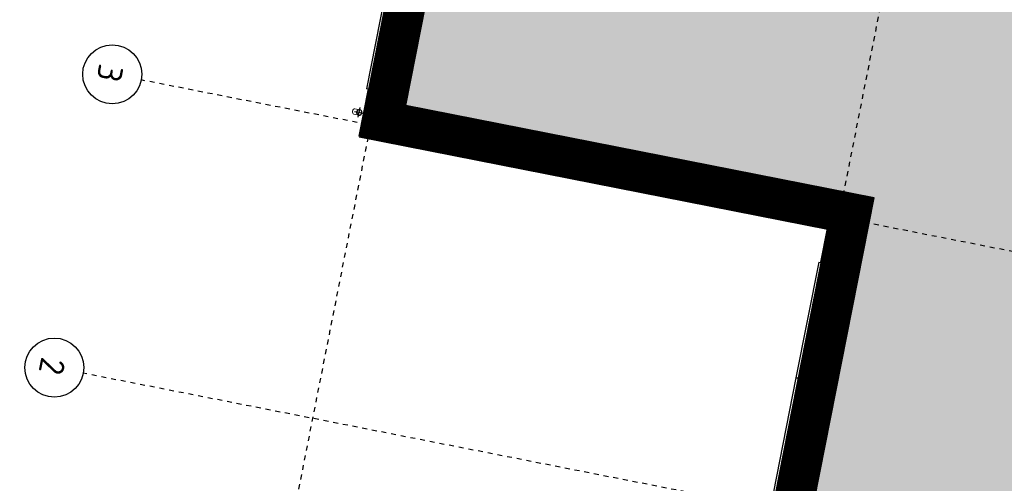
# Model space of a CAD drawing. Header units: centimetres. Extents: x 6595800.1 to 6595847.5, y 5799379.1 to 5799450.9.
# Tile 1 of 5: x 6595802.3 to 6595822.3, y 5799395.2 to 5799404.6. Entities that reach past the tile are written whole.
import ezdxf

# ---------------------------------------------------------------- set-up
doc = ezdxf.new("R2010")
doc.units = ezdxf.units.CM
doc.linetypes.add('Linia osi', pattern=[14, 6, -3, 2, -3])
doc.linetypes.add('Ponad', pattern=[4, 2, -2])
for name, color, linetype, lineweight in [('A-GENM', 13, 'Continuous', 25), ('A-GLAZ', 151, 'Continuous', 25), ('A-GLAZ-SILL', 1, 'Continuous', 25), ('A-WALL', 113, 'Continuous', 25), ('A-WALL-PATT', 111, 'Continuous', 50), ('AR - Proj obiekty', 7, 'Continuous', 25), ('S-COLS', 52, 'Continuous', 25), ('S-GRID', 1, 'Continuous', 20), ('S-GRID-IDEN', 1, 'Continuous', 25)]:
    doc.layers.add(name, color=color, linetype=linetype, lineweight=lineweight)
doc.layers.add('AR - Półcień', color=40, linetype='Continuous', transparency=0.7)
doc.layers.add('AR- OPISY', color=4, linetype='Continuous')
doc.styles.add('GOST Common', font='GOST_Common.ttf', dxfattribs={"height": 499.9999999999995})
pattern_1 = [(45, (-5275.242982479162, 8911.764920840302), (-141.4213562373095, 141.4213562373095), []), (135, (-5275.242982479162, 8911.764920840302), (-141.4213562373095, -141.4213562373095), [])]

# ---------------------------------------------------------------- blocks, each defined once
blk = doc.blocks.new('hala - roz')
at = {"layer": 'AR - Półcień'}
h = blk.add_hatch(color=256, dxfattribs=at)
h.dxf.hatch_style = 1
h.paths.add_polyline_path([(-19.33387874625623, 2.995757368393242), (-0.869802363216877, -0.643936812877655), (-2.384401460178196, -15.49897802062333), (3.305047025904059, -16.07600459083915), (-3.864055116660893, -52.4446781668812), (-19.75692199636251, -49.31182852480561), (-17.43610676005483, -37.53839161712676), (-26.95424120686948, -35.66214837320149)])
at = {"layer": 'AR - Proj obiekty', "const_width": 0.8}
blk.add_lwpolyline([(-19.64896613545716, 3.465565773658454), (-0.4349011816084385, -0.3219684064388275), (-1.945869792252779, -15.14140215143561), (3.782453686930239, -15.72237144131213), (-3.548967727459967, -52.91448657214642), (-20.22673040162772, -49.62691591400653), (-17.90591516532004, -37.85347900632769), (-27.4240496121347, -35.97723576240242)], close=True, dxfattribs=at)
at = {"layer": 'AR - Proj obiekty'}
for points in [[(-19.96405352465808, 3.935374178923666), (0, 0), (-1.507338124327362, -14.7838262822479), (4.259860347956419, -15.36873829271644), (-3.233880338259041, -53.38429497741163), (-20.69653880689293, -49.94200330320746), (-18.37572357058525, -38.16856639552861), (-27.89385801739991, -36.29232315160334)], [(-19.33387874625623, 2.995757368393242), (-0.869802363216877, -0.643936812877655), (-2.384401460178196, -15.49897802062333), (3.305047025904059, -16.07600459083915), (-3.864055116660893, -52.4446781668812), (-19.75692199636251, -49.31182852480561), (-17.43610676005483, -37.53839161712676), (-26.95424120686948, -35.66214837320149)]]:
    blk.add_lwpolyline(points, close=True, dxfattribs=at)
blk = doc.blocks.new('1-2 - 240x150-V2-Parter Kopia 1')
at = {"layer": 'A-GLAZ', "linetype": 'Ponad', "lineweight": 20}
for p, q in [((-1200.000000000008, 59.99999999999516), (1199.999999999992, 59.99999999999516)), ((-1200.000000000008, -60.00000000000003), (1199.999999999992, -60.00000000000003))]:
    blk.add_line(p, q, dxfattribs=at)
at = {"layer": 'A-GLAZ'}
for p, q in [((-1200.000000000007, 9.73497549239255e-10), (-1139.999999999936, -49.99999999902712)), ((-1200.000000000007, -49.99999999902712), (-1120.000000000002, 9.734890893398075e-10)), ((-1120.000000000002, 9.73497549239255e-10), (-1200.000000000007, 9.73497549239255e-10)), ((-1200.000000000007, 9.73497549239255e-10), (-1200.000000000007, -49.99999999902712)), ((-1119.999999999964, 9.683539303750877e-10), (-1199.99999999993, 9.608415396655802e-10)), ((-1199.99999999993, 9.608415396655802e-10), (-1199.999999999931, -49.99999999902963)), ((-1120.000000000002, -19.9999999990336), (-1120.000000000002, 9.73497549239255e-10)), ((-1119.999999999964, -19.99999999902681), (-1119.999999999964, 9.683539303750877e-10)), ((29.99999999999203, 9.608415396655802e-10), (-30.00000000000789, -19.99999999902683)), ((-30.00000000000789, 9.608415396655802e-10), (29.99999999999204, -19.99999999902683)), ((29.99999999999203, 9.608415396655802e-10), (-30.00000000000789, 9.608415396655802e-10)), ((-30.00000000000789, -19.99999999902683), (-30.00000000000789, 9.608415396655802e-10)), ((-30.00000000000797, 9.608415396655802e-10), (-30.00000000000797, -19.99999999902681)), ((29.99999999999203, 9.608415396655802e-10), (-30.00000000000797, 9.608415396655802e-10)), ((29.99999999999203, 9.608415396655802e-10), (29.99999999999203, -19.99999999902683)), ((29.99999999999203, -19.99999999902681), (29.99999999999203, 9.608415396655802e-10)), ((1119.999999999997, 9.73497549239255e-10), (1199.999999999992, -49.99999999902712)), ((1199.999999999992, 9.73497549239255e-10), (1119.999999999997, 9.73497549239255e-10)), ((1119.999999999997, 9.73497549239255e-10), (1119.999999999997, -19.9999999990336)), ((1199.999999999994, 9.608415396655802e-10), (1120.000000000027, 9.611122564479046e-10)), ((1120.000000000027, 9.611122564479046e-10), (1120.000000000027, -19.99999999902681)), ((1140.000000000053, -49.99999999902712), (1199.999999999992, 9.73497549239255e-10)), ((1199.999999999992, -49.99999999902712), (1199.999999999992, 9.73497549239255e-10)), ((1199.999999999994, -49.99999999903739), (1199.999999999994, 9.608415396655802e-10)), ((-1200.000000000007, -49.99999999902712), (-1139.999999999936, -49.99999999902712)), ((-1199.999999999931, -49.99999999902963), (-1139.999999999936, -49.99999999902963)), ((-1089.999999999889, -19.9999999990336), (-1139.999999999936, -69.99999999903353)), ((-1139.999999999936, -19.9999999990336), (-1089.999999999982, -69.99999999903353)), ((-1089.999999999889, -19.9999999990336), (-1139.999999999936, -19.9999999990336)), ((-1139.999999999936, -19.9999999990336), (-1139.999999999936, -69.99999999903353)), ((-1089.999999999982, -19.99999999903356), (-1139.999999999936, -19.99999999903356)), ((-1139.999999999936, -19.99999999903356), (-1139.999999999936, -69.99999999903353)), ((-1139.999999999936, -19.99999999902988), (-1119.999999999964, -19.99999999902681)), ((-1139.999999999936, -49.99999999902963), (-1139.999999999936, -19.99999999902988)), ((-1139.999999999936, -69.99999999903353), (-1089.999999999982, -69.99999999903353)), ((-1139.999999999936, -69.99999999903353), (-1089.999999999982, -69.99999999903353)), ((-1089.999999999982, -69.99999999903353), (-1089.999999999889, -19.9999999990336)), ((-1089.999999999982, -69.99999999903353), (-1089.999999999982, -19.99999999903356)), ((-1089.999999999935, -44.99999999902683), (-60.00000000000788, -44.99999999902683)), ((-10.00000000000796, -19.99999999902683), (-60.00000000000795, -69.99999999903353)), ((-60.00000000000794, -19.99999999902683), (-10.00000000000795, -69.99999999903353)), ((-10.00000000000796, -19.99999999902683), (-60.00000000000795, -19.99999999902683)), ((-60.00000000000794, -19.99999999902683), (-60.00000000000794, -69.99999999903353)), ((-10.00000000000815, -19.99999999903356), (-60.00000000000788, -19.99999999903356)), ((-60.00000000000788, -19.99999999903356), (-60.00000000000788, -69.99999999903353)), ((-60.00000000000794, -69.99999999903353), (-10.00000000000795, -69.99999999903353)), ((-60.00000000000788, -69.99999999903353), (-10.00000000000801, -69.99999999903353)), ((-30.00000000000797, -19.99999999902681), (-10.00000000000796, -19.99999999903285)), ((-10.00000000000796, -69.99999999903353), (-10.00000000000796, -19.99999999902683)), ((-10.00000000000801, -69.99999999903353), (-10.00000000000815, -19.99999999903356)), ((-10.00000000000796, -19.99999999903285), (-10.00000000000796, -49.99999999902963)), ((-10.00000000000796, -49.99999999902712), (9.99999999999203, -49.99999999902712)), ((-10.00000000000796, -49.99999999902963), (9.99999999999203, -49.99999999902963)), ((9.99999999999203, -19.99999999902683), (59.99999999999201, -69.99999999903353)), ((9.99999999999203, -69.99999999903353), (59.99999999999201, -19.99999999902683)), ((9.99999999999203, -69.99999999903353), (9.99999999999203, -19.99999999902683)), ((9.99999999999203, -19.99999999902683), (59.99999999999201, -19.99999999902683)), ((59.99999999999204, -19.99999999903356), (9.999999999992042, -19.99999999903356)), ((9.999999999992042, -19.99999999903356), (9.999999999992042, -69.99999999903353)), ((9.99999999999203, -49.99999999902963), (9.999999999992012, -19.99999999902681)), ((9.999999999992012, -19.99999999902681), (29.99999999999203, -19.99999999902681)), ((59.99999999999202, -69.99999999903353), (9.999999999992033, -69.99999999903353)), ((9.999999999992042, -69.99999999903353), (59.99999999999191, -69.99999999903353)), ((59.99999999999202, -19.99999999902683), (59.99999999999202, -69.99999999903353)), ((59.99999999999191, -69.99999999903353), (59.99999999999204, -19.99999999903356)), ((59.99999999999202, -44.9999999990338), (1090.000000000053, -44.9999999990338)), ((1090.000000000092, -19.9999999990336), (1140.000000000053, -69.99999999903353)), ((1090.000000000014, -69.99999999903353), (1140.000000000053, -19.9999999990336)), ((1140.000000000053, -19.9999999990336), (1090.000000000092, -19.9999999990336)), ((1090.000000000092, -19.9999999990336), (1090.000000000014, -69.99999999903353)), ((1140.000000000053, -19.99999999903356), (1090.000000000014, -19.99999999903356)), ((1090.000000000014, -19.99999999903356), (1090.000000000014, -69.99999999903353)), ((1090.000000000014, -69.99999999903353), (1140.000000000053, -69.99999999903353)), ((1090.000000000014, -69.99999999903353), (1140.000000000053, -69.99999999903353)), ((1120.000000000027, -19.99999999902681), (1139.999999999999, -19.99999999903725)), ((1140.000000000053, -69.99999999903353), (1140.000000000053, -19.9999999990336)), ((1140.000000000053, -69.99999999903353), (1140.000000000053, -19.99999999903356)), ((1139.999999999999, -19.99999999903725), (1139.999999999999, -49.99999999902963)), ((1140.000000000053, -49.99999999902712), (1199.999999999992, -49.99999999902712)), ((1139.999999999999, -49.99999999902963), (1199.999999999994, -49.99999999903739))]:
    blk.add_line(p, q, dxfattribs=at)
at = {"layer": 'A-GLAZ', "lineweight": 20}
for p, q in [((-1119.999999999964, 9.683539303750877e-10), (-30.00000000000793, 9.608415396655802e-10)), ((29.9999999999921, 9.608415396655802e-10), (1120.000000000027, 9.611122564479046e-10)), ((-1089.999999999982, -19.99999999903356), (-60.00000000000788, -19.99999999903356)), ((-60.00000000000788, -69.99999999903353), (-1089.999999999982, -69.99999999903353)), ((59.99999999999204, -19.99999999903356), (1090.000000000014, -19.99999999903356)), ((1090.000000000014, -69.99999999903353), (59.99999999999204, -69.99999999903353))]:
    blk.add_line(p, q, dxfattribs=at)
at = {"layer": 'A-GLAZ-SILL'}
for p, q in [((-1200.000000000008, 59.99999999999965), (-1200.000000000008, 110.0000000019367)), ((1199.999999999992, 110.0000000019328), (-1200.000000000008, 110.0000000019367)), ((1199.999999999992, 110.0000000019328), (1199.999999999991, 9.68015534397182e-10)), ((-1250.000000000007, -60), (-1250.000000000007, -159.9999999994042)), ((-1250.000000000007, -159.9999999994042), (1249.999999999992, -159.9999999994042)), ((1199.999999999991, -60), (1199.999999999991, -49.99999999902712)), ((1249.999999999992, -60), (1199.999999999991, -60)), ((1249.999999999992, -159.9999999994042), (1249.999999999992, -60))]:
    blk.add_line(p, q, dxfattribs=at)
blk = doc.blocks.new('1-2 - 240x150-1959858-Parter Kopia 1')
at = {"layer": 'A-GLAZ', "linetype": 'Ponad', "lineweight": 20}
for p, q in [((-1200.000000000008, 59.99999999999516), (1199.999999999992, 59.99999999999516)), ((-1200.000000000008, -60.00000000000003), (1199.999999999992, -60.00000000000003))]:
    blk.add_line(p, q, dxfattribs=at)
at = {"layer": 'A-GLAZ'}
for p, q in [((-1200.000000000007, 9.73497549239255e-10), (-1139.999999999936, -49.99999999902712)), ((-1200.000000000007, -49.99999999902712), (-1120.000000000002, 9.734890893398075e-10)), ((-1120.000000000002, 9.73497549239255e-10), (-1200.000000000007, 9.73497549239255e-10)), ((-1200.000000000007, 9.73497549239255e-10), (-1200.000000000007, -49.99999999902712)), ((-1119.999999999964, 9.683539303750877e-10), (-1199.99999999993, 9.608415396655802e-10)), ((-1199.99999999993, 9.608415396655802e-10), (-1199.999999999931, -49.99999999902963)), ((-1120.000000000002, -19.9999999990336), (-1120.000000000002, 9.73497549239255e-10)), ((-1119.999999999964, -19.99999999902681), (-1119.999999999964, 9.683539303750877e-10)), ((29.99999999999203, 9.608415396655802e-10), (-30.00000000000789, -19.99999999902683)), ((-30.00000000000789, 9.608415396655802e-10), (29.99999999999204, -19.99999999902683)), ((29.99999999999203, 9.608415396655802e-10), (-30.00000000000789, 9.608415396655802e-10)), ((-30.00000000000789, -19.99999999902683), (-30.00000000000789, 9.608415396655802e-10)), ((-30.00000000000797, 9.608415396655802e-10), (-30.00000000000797, -19.99999999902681)), ((29.99999999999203, 9.608415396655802e-10), (-30.00000000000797, 9.608415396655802e-10)), ((29.99999999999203, 9.608415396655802e-10), (29.99999999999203, -19.99999999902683)), ((29.99999999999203, -19.99999999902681), (29.99999999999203, 9.608415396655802e-10)), ((1119.999999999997, 9.73497549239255e-10), (1199.999999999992, -49.99999999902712)), ((1199.999999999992, 9.73497549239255e-10), (1119.999999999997, 9.73497549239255e-10)), ((1119.999999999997, 9.73497549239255e-10), (1119.999999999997, -19.9999999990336)), ((1199.999999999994, 9.608415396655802e-10), (1120.000000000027, 9.611122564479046e-10)), ((1120.000000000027, 9.611122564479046e-10), (1120.000000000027, -19.99999999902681)), ((1140.000000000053, -49.99999999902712), (1199.999999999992, 9.73497549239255e-10)), ((1199.999999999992, -49.99999999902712), (1199.999999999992, 9.73497549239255e-10)), ((1199.999999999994, -49.99999999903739), (1199.999999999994, 9.608415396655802e-10)), ((-1200.000000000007, -49.99999999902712), (-1139.999999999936, -49.99999999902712)), ((-1199.999999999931, -49.99999999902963), (-1139.999999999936, -49.99999999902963)), ((-1089.999999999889, -19.9999999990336), (-1139.999999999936, -69.99999999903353)), ((-1139.999999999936, -19.9999999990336), (-1089.999999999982, -69.99999999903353)), ((-1089.999999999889, -19.9999999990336), (-1139.999999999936, -19.9999999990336)), ((-1139.999999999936, -19.9999999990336), (-1139.999999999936, -69.99999999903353)), ((-1089.999999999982, -19.99999999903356), (-1139.999999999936, -19.99999999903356)), ((-1139.999999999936, -19.99999999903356), (-1139.999999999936, -69.99999999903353)), ((-1139.999999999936, -19.99999999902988), (-1119.999999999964, -19.99999999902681)), ((-1139.999999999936, -49.99999999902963), (-1139.999999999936, -19.99999999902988)), ((-1139.999999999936, -69.99999999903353), (-1089.999999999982, -69.99999999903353)), ((-1139.999999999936, -69.99999999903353), (-1089.999999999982, -69.99999999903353)), ((-1089.999999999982, -69.99999999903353), (-1089.999999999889, -19.9999999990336)), ((-1089.999999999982, -69.99999999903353), (-1089.999999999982, -19.99999999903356)), ((-1089.999999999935, -44.99999999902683), (-60.00000000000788, -44.99999999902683)), ((-10.00000000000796, -19.99999999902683), (-60.00000000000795, -69.99999999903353)), ((-60.00000000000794, -19.99999999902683), (-10.00000000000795, -69.99999999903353)), ((-10.00000000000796, -19.99999999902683), (-60.00000000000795, -19.99999999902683)), ((-60.00000000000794, -19.99999999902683), (-60.00000000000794, -69.99999999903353)), ((-10.00000000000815, -19.99999999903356), (-60.00000000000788, -19.99999999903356)), ((-60.00000000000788, -19.99999999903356), (-60.00000000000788, -69.99999999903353)), ((-60.00000000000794, -69.99999999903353), (-10.00000000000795, -69.99999999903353)), ((-60.00000000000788, -69.99999999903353), (-10.00000000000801, -69.99999999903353)), ((-30.00000000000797, -19.99999999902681), (-10.00000000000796, -19.99999999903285)), ((-10.00000000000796, -69.99999999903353), (-10.00000000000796, -19.99999999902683)), ((-10.00000000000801, -69.99999999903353), (-10.00000000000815, -19.99999999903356)), ((-10.00000000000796, -19.99999999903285), (-10.00000000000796, -49.99999999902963)), ((-10.00000000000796, -49.99999999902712), (9.99999999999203, -49.99999999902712)), ((-10.00000000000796, -49.99999999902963), (9.99999999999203, -49.99999999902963)), ((9.99999999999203, -19.99999999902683), (59.99999999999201, -69.99999999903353)), ((9.99999999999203, -69.99999999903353), (59.99999999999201, -19.99999999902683)), ((9.99999999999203, -69.99999999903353), (9.99999999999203, -19.99999999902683)), ((9.99999999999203, -19.99999999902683), (59.99999999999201, -19.99999999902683)), ((59.99999999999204, -19.99999999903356), (9.999999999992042, -19.99999999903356)), ((9.999999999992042, -19.99999999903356), (9.999999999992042, -69.99999999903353)), ((9.99999999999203, -49.99999999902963), (9.999999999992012, -19.99999999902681)), ((9.999999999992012, -19.99999999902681), (29.99999999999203, -19.99999999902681)), ((59.99999999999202, -69.99999999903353), (9.999999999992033, -69.99999999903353)), ((9.999999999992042, -69.99999999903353), (59.99999999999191, -69.99999999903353)), ((59.99999999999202, -19.99999999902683), (59.99999999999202, -69.99999999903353)), ((59.99999999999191, -69.99999999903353), (59.99999999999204, -19.99999999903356)), ((59.99999999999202, -44.9999999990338), (1090.000000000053, -44.9999999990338)), ((1090.000000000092, -19.9999999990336), (1140.000000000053, -69.99999999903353)), ((1090.000000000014, -69.99999999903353), (1140.000000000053, -19.9999999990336)), ((1140.000000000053, -19.9999999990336), (1090.000000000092, -19.9999999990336)), ((1090.000000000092, -19.9999999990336), (1090.000000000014, -69.99999999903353)), ((1140.000000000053, -19.99999999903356), (1090.000000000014, -19.99999999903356)), ((1090.000000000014, -19.99999999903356), (1090.000000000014, -69.99999999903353)), ((1090.000000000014, -69.99999999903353), (1140.000000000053, -69.99999999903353)), ((1090.000000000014, -69.99999999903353), (1140.000000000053, -69.99999999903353)), ((1120.000000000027, -19.99999999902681), (1139.999999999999, -19.99999999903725)), ((1140.000000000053, -69.99999999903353), (1140.000000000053, -19.9999999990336)), ((1140.000000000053, -69.99999999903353), (1140.000000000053, -19.99999999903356)), ((1139.999999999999, -19.99999999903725), (1139.999999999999, -49.99999999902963)), ((1140.000000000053, -49.99999999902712), (1199.999999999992, -49.99999999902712)), ((1139.999999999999, -49.99999999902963), (1199.999999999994, -49.99999999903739))]:
    blk.add_line(p, q, dxfattribs=at)
at = {"layer": 'A-GLAZ', "lineweight": 20}
for p, q in [((-1119.999999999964, 9.683539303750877e-10), (-30.00000000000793, 9.608415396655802e-10)), ((29.9999999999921, 9.608415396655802e-10), (1120.000000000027, 9.611122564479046e-10)), ((-1089.999999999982, -19.99999999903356), (-60.00000000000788, -19.99999999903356)), ((-60.00000000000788, -69.99999999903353), (-1089.999999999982, -69.99999999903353)), ((59.99999999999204, -19.99999999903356), (1090.000000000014, -19.99999999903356)), ((1090.000000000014, -69.99999999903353), (59.99999999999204, -69.99999999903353))]:
    blk.add_line(p, q, dxfattribs=at)
at = {"layer": 'A-GLAZ-SILL'}
for p, q in [((-1200.000000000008, 9.71907088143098e-10), (-1200.000000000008, 110.0000000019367)), ((1199.999999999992, 110.0000000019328), (-1200.000000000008, 110.0000000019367)), ((1199.999999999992, 110.0000000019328), (1199.999999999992, 59.99999999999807)), ((-1200.000000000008, -60), (-1250.000000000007, -60)), ((-1250.000000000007, -60), (-1250.000000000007, -159.9999999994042)), ((-1250.000000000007, -159.9999999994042), (1249.999999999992, -159.9999999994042)), ((-1200.000000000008, -49.99999999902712), (-1200.000000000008, -60)), ((1249.999999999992, -159.9999999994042), (1249.999999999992, -60))]:
    blk.add_line(p, q, dxfattribs=at)
blk = doc.blocks.new('Słup IPE - IPE180-2017042-Parter Kopia 1')
at = {"layer": 'S-COLS', "lineweight": 20}
h = blk.add_hatch(dxfattribs=at)
h.set_pattern_fill('FP_23', color=256, style=0, pattern_type=2)
h.set_pattern_definition([(315, (12663.89, 17142.64), (251.4471713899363, 251.4471713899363), []), (315, (13044.89, 17142.64), (251.4471713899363, 251.4471713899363), [])])
h.paths.add_polyline_path([(-45.50000000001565, 89.99999999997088), (-45.50000000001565, 81.9999999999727), (-11.65000000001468, 81.9999999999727), (-5.286038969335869, 79.36396103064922), (-2.650000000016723, 72.99999999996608), (-2.650000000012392, -73.00000000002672), (-5.286038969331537, -79.36396103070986), (-11.65000000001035, -82.00000000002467), (-45.50000000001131, -82.00000000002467), (-45.50000000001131, -90.00000000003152), (45.49999999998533, -90.00000000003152), (45.49999999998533, -82.00000000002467), (11.64999999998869, -82.00000000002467), (5.28603896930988, -79.36396103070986), (2.649999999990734, -73.00000000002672), (2.649999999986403, 72.99999999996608), (5.286038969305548, 79.36396103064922), (11.64999999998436, 81.9999999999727), (45.49999999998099, 81.9999999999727), (45.49999999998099, 89.99999999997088)], flags=0)
at = {"layer": 'S-COLS', "lineweight": 50}
for p, q in [((45.49999999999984, 90.00000000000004), (-45.50000000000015, 90.00000000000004)), ((-45.50000000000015, 90.00000000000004), (-45.50000000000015, 82.00000000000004)), ((-45.50000000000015, 82.00000000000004), (-11.65000000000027, 82.00000000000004)), ((-2.65000000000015, 73.00000000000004), (-2.650000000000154, -72.99999999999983)), ((2.649999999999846, -72.99999999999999), (2.649999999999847, 72.99999999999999)), ((11.64999999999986, 82.00000000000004), (45.49999999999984, 82.00000000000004)), ((45.49999999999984, 82.00000000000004), (45.49999999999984, 90.00000000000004)), ((-11.65000000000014, -81.99999999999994), (-45.50000000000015, -81.99999999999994)), ((-45.50000000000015, -81.99999999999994), (-45.50000000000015, -89.99999999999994)), ((-45.50000000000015, -89.99999999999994), (45.49999999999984, -89.99999999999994)), ((45.49999999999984, -81.99999999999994), (11.64999999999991, -81.99999999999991)), ((45.49999999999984, -89.99999999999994), (45.49999999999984, -81.99999999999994))]:
    blk.add_line(p, q, dxfattribs=at)
for centre, radius, start, end in [((-11.65000000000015, 73.00000000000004), 9.000000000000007, 3.116943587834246e-13, 90.00000000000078), ((11.64999999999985, 73.00000000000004), 8.999999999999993, 90.00000000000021, 180.0000000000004), ((-11.65000000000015, -72.99999999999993), 8.999999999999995, 270, 6.997220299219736e-13), ((11.64999999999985, -72.99999999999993), 9.000000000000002, 180.0000000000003, 270.0000000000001)]:
    blk.add_arc(centre, radius, start, end, dxfattribs=at)
blk = doc.blocks.new('Rura spustowa- ściana - 110-1959860-Parter Kopia 1')
at = {"layer": 'A-GENM', "lineweight": 20}
for p, q in [((69.99999999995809, 260.0000000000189), (69.99999999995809, 160.0000000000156)), ((179.9999999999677, 160.0000000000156), (179.9999999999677, 260.0000000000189))]:
    blk.add_line(p, q, dxfattribs=at)
at = {"layer": 'A-GENM'}
for p, q in [((124.9999999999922, 259.9999999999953), (124.9999999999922, 59.99999999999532)), ((24.9999999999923, 159.9999999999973), (224.9999999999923, 159.9999999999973))]:
    blk.add_line(p, q, dxfattribs=at)
for centre, radius, start, end in [((124.9999999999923, 159.999999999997), 54.99999999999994, 2.544443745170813e-14, 179.9999999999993), ((124.9999999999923, 159.9999999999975), 54.99999999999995, 180.0000000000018, 359.9999999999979)]:
    blk.add_arc(centre, radius, start, end, dxfattribs=at)
at = {"layer": 'A-GENM', "lineweight": 20}
for centre, radius, start, end in [((124.9999999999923, 159.9999999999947), 55.00000000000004, 5.470554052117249e-13, 179.9999999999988), ((124.9999999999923, 159.9999999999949), 55.00000000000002, 179.9999999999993, 0)]:
    blk.add_arc(centre, radius, start, end, dxfattribs=at)
blk.add_ellipse((124.9999999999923, 259.9999999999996), major_axis=(-55, 1.987670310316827e-13), ratio=0.7071067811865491, start_param=3.141592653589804, end_param=6.283185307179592, dxfattribs=at)
for points, knots in [([(76.04497045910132, 185.0660094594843), (76.46564988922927, 185.888430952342), (78.05413331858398, 188.8099270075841), (81.24096059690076, 193.5753767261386), (85.35998053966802, 198.2753013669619), (88.17822537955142, 200.8802191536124), (89.26910154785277, 201.8122168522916)], [0.1506351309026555, 0.1506351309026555, 0.1506351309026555, 0.1506351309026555, 0.1666666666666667, 0.2083333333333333, 0.25, 0.2749108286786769, 0.2749108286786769, 0.2749108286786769, 0.2749108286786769]), ([(92.46567998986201, 204.3447717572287), (94.0822934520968, 205.5309558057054), (99.78791031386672, 209.2570044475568), (106.5476184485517, 212.0571038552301), (111.6343644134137, 213.3531515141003), (112.0710853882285, 213.4587255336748)], [0.2985188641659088, 0.2985188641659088, 0.2985188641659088, 0.2985188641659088, 0.3333333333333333, 0.4166666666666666, 0.4244677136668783, 0.4244677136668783, 0.4244677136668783, 0.4244677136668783]), ([(137.9289146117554, 213.458725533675), (138.3656355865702, 213.3531515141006), (143.4523815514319, 212.0571038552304), (150.2120896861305, 209.2570044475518), (155.9177065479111, 205.5309558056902), (157.5343200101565, 204.3447717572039)], [0.5755322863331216, 0.5755322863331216, 0.5755322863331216, 0.5755322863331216, 0.5833333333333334, 0.6666666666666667, 0.701481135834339, 0.701481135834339, 0.701481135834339, 0.701481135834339]), ([(160.7308984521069, 201.812216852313), (161.8217746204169, 200.8802191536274), (164.640019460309, 198.2753013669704), (168.7590394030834, 193.5753767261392), (171.9458666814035, 188.8099270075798), (173.5343501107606, 185.8884309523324), (173.9550295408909, 185.0660094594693)], [0.7250891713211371, 0.7250891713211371, 0.7250891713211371, 0.7250891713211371, 0.75, 0.7916666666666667, 0.8333333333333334, 0.8493648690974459, 0.8493648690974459, 0.8493648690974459, 0.8493648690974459]), ([(69.99999999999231, 159.999999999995), (69.99999999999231, 164.8310075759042), (70.98391087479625, 172.2693127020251), (73.44860556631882, 179.3478592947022), (74.5092964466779, 181.805079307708)], [0, 0, 0, 0, 0.08333333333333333, 0.1297811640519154, 0.1297811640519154, 0.1297811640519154, 0.1297811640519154]), ([(74.50929644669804, 138.1949206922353), (73.44860556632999, 140.6521407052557), (70.98391087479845, 147.7306872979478), (69.99999999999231, 155.1689924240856), (69.99999999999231, 159.9999999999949)], [0.870218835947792, 0.870218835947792, 0.870218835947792, 0.870218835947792, 0.9166666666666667, 1, 1, 1, 1]), ([(89.26910154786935, 118.1877831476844), (88.1782253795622, 119.1197808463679), (85.35998053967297, 121.7246986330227), (81.240960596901, 126.4246232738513), (78.05413331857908, 131.1900729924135), (76.46564988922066, 134.111569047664), (76.04497045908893, 134.9339905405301)], [0.7250891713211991, 0.7250891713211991, 0.7250891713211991, 0.7250891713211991, 0.75, 0.7916666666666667, 0.8333333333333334, 0.8493648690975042, 0.8493648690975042, 0.8493648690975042, 0.8493648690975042]), ([(112.0710853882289, 106.5412744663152), (111.6343644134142, 106.6468484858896), (106.5476184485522, 107.9428961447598), (99.78791031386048, 110.7429955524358), (94.08229345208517, 114.4690441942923), (92.46567998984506, 115.6552282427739)], [0.5755322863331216, 0.5755322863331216, 0.5755322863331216, 0.5755322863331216, 0.5833333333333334, 0.6666666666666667, 0.7014811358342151, 0.7014811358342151, 0.7014811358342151, 0.7014811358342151]), ([(157.5343200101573, 115.655228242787), (155.9177065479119, 114.4690441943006), (150.2120896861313, 110.7429955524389), (143.4523815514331, 107.9428961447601), (138.3656355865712, 106.6468484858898), (137.9289146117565, 106.5412744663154)], [0.2985188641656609, 0.2985188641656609, 0.2985188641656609, 0.2985188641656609, 0.3333333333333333, 0.4166666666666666, 0.4244677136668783, 0.4244677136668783, 0.4244677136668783, 0.4244677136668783]), ([(173.9550295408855, 134.9339905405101), (173.5343501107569, 134.111569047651), (171.9458666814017, 131.1900729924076), (168.7590394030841, 126.4246232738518), (164.6400194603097, 121.7246986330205), (161.8217746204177, 119.1197808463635), (160.7308984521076, 118.1877831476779)], [0.1506351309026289, 0.1506351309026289, 0.1506351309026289, 0.1506351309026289, 0.1666666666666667, 0.2083333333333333, 0.25, 0.2749108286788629, 0.2749108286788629, 0.2749108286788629, 0.2749108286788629]), ([(175.4907035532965, 181.8050793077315), (176.55139443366, 179.3478592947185), (179.016089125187, 172.269312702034), (179.9999999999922, 164.8310075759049), (179.9999999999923, 159.9999999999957)], [0.8702188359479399, 0.8702188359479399, 0.8702188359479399, 0.8702188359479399, 0.9166666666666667, 1, 1, 1, 1]), ([(179.9999999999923, 159.9999999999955), (179.9999999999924, 155.1689924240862), (179.0160891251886, 147.7306872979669), (176.5513944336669, 140.6521407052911), (175.4907035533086, 138.1949206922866)], [0, 0, 0, 0, 0.08333333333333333, 0.1297811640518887, 0.1297811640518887, 0.1297811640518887, 0.1297811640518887])]:
    blk.add_open_spline(points, degree=3, knots=knots, dxfattribs=at)
for points in [[(114.4705535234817, 213.9822827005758), (117.9369467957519, 214.657917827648), (124.9999999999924, 215.3420821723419), (132.0630532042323, 214.6579178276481), (135.5294464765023, 213.982282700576)], [(135.5294464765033, 106.0177172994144), (132.0630532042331, 105.3420821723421), (124.9999999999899, 104.657917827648), (117.9369467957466, 105.3420821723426), (114.4705535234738, 106.0177172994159)]]:
    blk.add_open_spline(points, degree=3, dxfattribs=at)
blk = doc.blocks.new('Słup HE-A - HEA340-1959700-Parter Kopia 1')
at = {"layer": 'S-COLS', "lineweight": 20}
h = blk.add_hatch(dxfattribs=at)
h.set_pattern_fill('FP_27', color=256, style=0, pattern_type=2)
h.set_pattern_definition([(45, (-17082.64, 17500.187), (-251.4471713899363, 251.4471713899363), []), (45, (-17082.64, 17881.187), (-251.4471713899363, 251.4471713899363), [])])
h.paths.add_polyline_path([(-149.9999999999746, -165.0000000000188), (150.0000000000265, -165.0000000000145), (150.0000000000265, -148.5000000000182), (31.75000000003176, -148.5000000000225), (18.25000000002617, -144.8826859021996), (8.367314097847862, -135.0000000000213), (4.750000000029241, -121.50000000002), (4.750000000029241, 121.4999999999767), (8.367314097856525, 134.9999999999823), (18.25000000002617, 144.8826859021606), (31.75000000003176, 148.4999999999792), (150.0000000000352, 148.4999999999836), (150.0000000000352, 164.9999999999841), (-149.9999999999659, 164.9999999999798), (-149.9999999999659, 148.4999999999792), (-31.74999999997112, 148.4999999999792), (-18.24999999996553, 144.8826859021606), (-8.36731409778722, 134.9999999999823), (-4.7499999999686, 118.2357743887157), (-4.7499999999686, -121.50000000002), (-8.367314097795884, -135.0000000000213), (-18.24999999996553, -144.8826859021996), (-31.74999999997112, -148.5000000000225), (-149.9999999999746, -148.5000000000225)], flags=0)
at = {"layer": 'S-COLS', "lineweight": 50}
for p, q in [((149.9999999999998, 165), (-150.0000000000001, 165)), ((-150.0000000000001, 165), (-150.0000000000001, 148.5)), ((-150.0000000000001, 148.5), (-31.7500000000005, 148.5)), ((-4.750000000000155, 121.5), (-4.750000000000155, -121.4999999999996)), ((4.749999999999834, -121.4999999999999), (4.749999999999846, 121.4999999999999)), ((31.74999999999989, 148.5), (149.9999999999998, 148.5)), ((149.9999999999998, 148.5), (149.9999999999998, 165)), ((-31.75000000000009, -148.4999999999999), (-150.0000000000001, -148.4999999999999)), ((-150.0000000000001, -148.4999999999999), (-150.0000000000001, -164.9999999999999)), ((-150.0000000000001, -164.9999999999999), (149.9999999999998, -164.9999999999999)), ((149.9999999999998, -148.4999999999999), (31.75000000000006, -148.4999999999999)), ((149.9999999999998, -164.9999999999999), (149.9999999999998, -148.4999999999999))]:
    blk.add_line(p, q, dxfattribs=at)
for centre, radius, start, end in [((-31.75000000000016, 121.5), 27.00000000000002, 3.116943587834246e-13, 90.00000000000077), ((31.74999999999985, 121.5), 26.99999999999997, 90.00000000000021, 180.0000000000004), ((-31.75000000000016, -121.4999999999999), 26.99999999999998, 270.0000000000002, 8.333053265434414e-13), ((31.74999999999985, -121.4999999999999), 27.00000000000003, 180.0000000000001, 270.0000000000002)]:
    blk.add_arc(centre, radius, start, end, dxfattribs=at)
blk = doc.blocks.new('Cienkościenne - Ceowniki - Słup - C100x50x3-V21-Parter Kopia 1')
at = {"layer": 'S-COLS', "lineweight": 20}
h = blk.add_hatch(dxfattribs=at)
h.set_pattern_fill('FP_33', color=256, style=0, pattern_type=2)
h.set_pattern_definition([(225, (17232.64, -17715.187), (251.4471713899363, -251.4471713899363), []), (225, (17232.64, -18096.187), (251.4471713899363, -251.4471713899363), [])])
h.paths.add_polyline_path([(97.22499999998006, 1.732587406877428e-11), (2.774999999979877, 1.732587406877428e-11), (2.774999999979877, -1.199999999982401), (97.22499999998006, -1.199999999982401)], flags=0)
h.paths.add_polyline_path([(1.199999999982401, -2.774999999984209), (-1.732587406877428e-11, -2.774999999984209), (-1.732587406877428e-11, -49.99999999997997), (1.199999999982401, -49.99999999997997)], flags=0)
h.paths.add_polyline_path([(99.99999999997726, -2.774999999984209), (98.79999999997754, -2.774999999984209), (98.79999999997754, -49.9999999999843), (99.99999999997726, -49.9999999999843)], flags=0)
at = {"layer": 'S-COLS', "lineweight": 50}
for p, q in [((2.774999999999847, -4.758693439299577e-14), (97.22499999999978, 8.777145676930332e-14)), ((-8.459899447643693e-14, -50.00000000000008), (-1.491057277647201e-13, -2.775000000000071)), ((1.199999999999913, -50.00000000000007), (-8.459899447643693e-14, -50.00000000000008)), ((1.199999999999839, -2.775000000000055), (1.199999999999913, -50.00000000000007)), ((97.2249999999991, -1.199999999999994), (2.77499999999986, -1.200000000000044)), ((98.79999999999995, -50.00000000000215), (98.79999999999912, -2.775000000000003)), ((99.99999999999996, -50.00000000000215), (98.79999999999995, -50.00000000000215)), ((99.99999999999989, -2.774999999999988), (99.99999999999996, -50.00000000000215))]:
    blk.add_line(p, q, dxfattribs=at)
for centre, radius, start, end in [((97.2249999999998, -2.77500000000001), 2.7750000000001, 7.251664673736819e-13, 90.00000000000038), ((2.774999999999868, -2.775000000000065), 2.775000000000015, 90.0000000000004, 180.0000000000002), ((2.774999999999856, -2.775000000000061), 1.575000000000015, 89.99999999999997, 179.9999999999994), ((97.2249999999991, -2.77500000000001), 1.575000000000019, 6.997220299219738e-14, 90.00000000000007)]:
    blk.add_arc(centre, radius, start, end, dxfattribs=at)
blk = doc.blocks.new('Cienkościenne - Ceowniki - Słup - C140x60x3-1983822-Parter Kopia 1')
at = {"layer": 'S-COLS', "lineweight": 20}
h = blk.add_hatch(dxfattribs=at)
h.set_pattern_fill('FP_42', color=256, style=0, pattern_type=2)
h.set_pattern_definition([(135, (-7963.89, -17232.64), (-251.4471713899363, -251.4471713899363), []), (135, (-8344.89, -17232.64), (-251.4471713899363, -251.4471713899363), [])])
h.paths.add_polyline_path([(140.0000000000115, -2.774999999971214), (138.8000000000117, -2.774999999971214), (138.8000000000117, -59.9999999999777), (140.0000000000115, -59.9999999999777)], flags=0)
h.paths.add_polyline_path([(137.2250000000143, 2.598881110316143e-11), (2.775000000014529, 2.598881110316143e-11), (2.775000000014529, -1.199999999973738), (137.2250000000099, -1.199999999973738)], flags=0)
h.paths.add_polyline_path([(1.200000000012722, -59.9999999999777), (1.200000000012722, -2.774999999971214), (1.299440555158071e-11, -2.774999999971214), (1.299440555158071e-11, -59.9999999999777)], flags=0)
at = {"layer": 'S-COLS', "lineweight": 50}
for p, q in [((2.774999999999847, -4.758693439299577e-14), (137.2249999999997, 1.448757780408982e-13)), ((-6.767919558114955e-14, -60.00000000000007), (-1.491057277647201e-13, -2.775000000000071)), ((1.19999999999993, -60.00000000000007), (-6.767919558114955e-14, -60.00000000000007)), ((1.199999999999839, -2.775000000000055), (1.19999999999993, -60.00000000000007)), ((137.2249999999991, -1.199999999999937), (2.77499999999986, -1.200000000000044)), ((138.8, -60.0000000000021), (138.7999999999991, -2.774999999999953)), ((139.9999999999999, -60.00000000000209), (138.8, -60.0000000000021)), ((139.9999999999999, -2.774999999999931), (139.9999999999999, -60.00000000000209))]:
    blk.add_line(p, q, dxfattribs=at)
for centre, radius, start, end in [((137.2249999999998, -2.774999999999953), 2.77500000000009, 8.778330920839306e-13, 90.00000000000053), ((2.774999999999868, -2.775000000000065), 2.775000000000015, 90.0000000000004, 180.0000000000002), ((2.774999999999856, -2.775000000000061), 1.575000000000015, 89.99999999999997, 179.9999999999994), ((137.2249999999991, -2.774999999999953), 1.575000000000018, 6.997220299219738e-14, 90.00000000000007)]:
    blk.add_arc(centre, radius, start, end, dxfattribs=at)
blk = doc.blocks.new('Siatka - Oś 6mm-1781598-Parter Kopia 1')
at = {"layer": 'S-GRID-IDEN'}
blk.add_circle((-2.960785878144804e-06, -0.009920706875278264), 6.000000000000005, dxfattribs=at)
blk = doc.blocks.new('A$C1f6c32b8')
at = {"layer": 'A-WALL-PATT', "lineweight": 20}
h = blk.add_hatch(dxfattribs=at)
h.set_pattern_fill('FP_6', color=256, style=0, pattern_type=2)
h.set_pattern_definition(pattern_1)
h.paths.add_polyline_path([(12067.39745251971, -8813.42233180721), (12067.39745251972, 887.8751101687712), (11967.39745251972, 887.8751101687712), (11967.3974525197, -8813.42233180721), (12020.67715201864, -8813.42233180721)], flags=0)
h = blk.add_hatch(dxfattribs=at)
h.set_pattern_fill('FP_6', color=256, style=0, pattern_type=2)
h.set_pattern_definition(pattern_1)
h.paths.add_polyline_path([(24067.3974520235, 787.875110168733), (24067.3974520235, 887.8751101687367), (23077.39745251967, 887.8751101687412), (23077.39745251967, 787.8751101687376), (23652.0724010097, 787.875110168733)], flags=0)
h.paths.add_polyline_path([(18277.39745251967, 787.8751101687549), (18277.39745251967, 887.8751101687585), (17577.39745251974, 887.8751101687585), (17577.39745251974, 787.8751101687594), (17836.37477651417, 787.8751101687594)], flags=0)
h.paths.add_polyline_path([(12067.39745251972, 787.8751101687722), (12777.39745251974, 787.8751101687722), (12777.39745251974, 887.8751101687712), (12067.39745251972, 887.8751101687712)], flags=0)
h = blk.add_hatch(dxfattribs=at)
h.set_pattern_fill('FP_6', color=256, style=0, pattern_type=2)
h.set_pattern_definition(pattern_1)
h.paths.add_polyline_path([(12067.39745251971, -8913.422331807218), (12067.39745251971, -8813.42233180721), (11097.39745251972, -8813.42233180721), (11097.39745251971, -8913.422331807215), (12020.67715201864, -8913.422331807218)], flags=0)
h.paths.add_polyline_path([(6147.397452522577, -8913.422331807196), (6297.39745251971, -8913.422331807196), (6297.39745251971, -8813.422331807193), (4997.397452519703, -8813.422331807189), (4997.397452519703, -8913.422331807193), (5720.338058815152, -8913.422331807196)], flags=0)
h.paths.add_polyline_path([(-1064.6425030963, -8913.422331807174), (197.3974525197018, -8913.422331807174), (197.3974525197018, -8813.422331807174), (-1102.602547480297, -8813.422331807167), (-1102.602547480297, -8913.422331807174)], flags=0)
h.paths.add_polyline_path([(-5902.602547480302, -8913.422331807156), (-5902.602547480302, -8813.422331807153), (-7202.602547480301, -8813.422331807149), (-7202.602547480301, -8913.422331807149), (-5911.057190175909, -8913.422331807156)], flags=0)
h.paths.add_polyline_path([(-12002.60254748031, -8913.422331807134), (-12002.60254748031, -8813.42233180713), (-12902.6025474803, -8813.42233180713), (-12902.60254748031, -8913.42233180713), (-12152.60254747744, -8913.422331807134)], flags=0)
h.paths.add_polyline_path([(-18027.09390787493, -8913.422331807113), (-17702.60254748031, -8913.422331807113), (-17702.60254748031, -8813.42233180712), (-18202.60254748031, -8813.42233180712), (-18202.60254748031, -8913.422331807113)], flags=0)
h.paths.add_polyline_path([(-23002.60254748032, -8913.422331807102), (-23002.60254748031, -8813.422331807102), (-23552.60254748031, -8813.422331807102), (-23552.60254748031, -8913.422331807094), (-23152.60254747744, -8913.422331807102)], flags=0)
h.paths.add_polyline_path([(-28352.60254748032, -8913.422331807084), (-28352.60254748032, -8813.422331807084), (-28914.42484700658, -8813.422331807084), (-28914.42484700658, -8913.42233180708), (-28502.60254747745, -8913.422331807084)], flags=0)
at = {"layer": 'S-COLS', "lineweight": 20}
h = blk.add_hatch(dxfattribs=at)
h.set_pattern_fill('FP_21', color=256, style=0, pattern_type=2)
h.set_pattern_definition([(45, (-5275.242982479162, 8911.764920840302), (-251.4471713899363, 251.4471713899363), []), (45, (-5275.242982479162, 9292.764920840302), (-251.4471713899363, 251.4471713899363), [])])
h.paths.add_polyline_path([(11897.39745251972, 947.8751101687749), (11957.3974525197, 947.9333015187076), (11957.3974525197, 964.3751101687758), (11839.14745251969, 964.3751101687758), (11825.6474525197, 967.9924242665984), (11815.76476661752, 977.8751101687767), (11812.14745251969, 991.3751101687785), (11812.14745251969, 1234.375110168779), (11815.76476661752, 1247.875110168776), (11825.6474525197, 1257.757796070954), (11839.14745251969, 1261.375110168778), (11957.3974525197, 1261.375110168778), (11957.3974525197, 1277.875110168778), (11657.3974525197, 1277.875110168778), (11657.3974525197, 1261.375110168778), (11775.64745251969, 1261.375110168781), (11789.1474525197, 1257.757796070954), (11799.03013842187, 1247.875110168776), (11802.64745251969, 1234.375110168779), (11802.6474525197, 991.3751101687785), (11799.03013842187, 977.8751101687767), (11789.1474525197, 967.9924242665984), (11775.64745251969, 964.3751101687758), (11657.3974525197, 964.3751101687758), (11657.3974525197, 947.8751101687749)], flags=0)
at = {"layer": 'A-WALL'}
for p, q in [((11827.3974525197, 1027.875110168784), (17883.14745202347, 1027.875110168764)), ((11827.3974525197, 1027.875110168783), (11827.3974525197, 967.5235131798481)), ((11827.39745251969, -3749.474889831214), (11827.3974525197, 947.8751101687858)), ((11827.39745251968, -8423.422331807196), (11827.39745251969, -3754.774889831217)), ((11827.39745251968, -8673.422331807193), (11827.39745251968, -8443.070734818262)), ((5652.897452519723, -8673.42233180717), (11802.64745251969, -8673.422331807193)), ((11812.14745251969, -8673.422331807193), (11827.39745251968, -8673.422331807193))]:
    blk.add_line(p, q, dxfattribs=at)
at = {"layer": 'A-WALL', "lineweight": 50}
for p, q in [((12777.39745251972, 897.8751101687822), (11957.3974525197, 897.875110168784)), ((11957.3974525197, 810.6501101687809), (11957.39745251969, -3706.624889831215)), ((12777.39745251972, 887.8751101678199), (12777.39745251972, 897.8751101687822)), ((12777.39745251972, 777.8751101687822), (12777.39745251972, 837.8751101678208)), ((12077.39745251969, -8923.422331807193), (12077.3974525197, 777.8751101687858)), ((12077.39745251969, 777.875110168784), (12777.39745251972, 777.8751101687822)), ((11957.39745251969, -3797.624889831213), (11957.39745251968, -8423.422331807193)), ((11957.39745251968, -8439.922331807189), (11957.39745251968, -8736.922331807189)), ((11860.17245251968, -8803.422331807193), (11097.39745251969, -8803.422331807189)), ((11097.39745251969, -8803.422331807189), (11097.39745251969, -8813.42233180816)), ((11957.39745251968, -8803.422331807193), (11954.62245251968, -8803.422331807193)), ((11957.39745251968, -8800.647331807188), (11957.39745251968, -8803.422331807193)), ((11097.39745251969, -8863.422331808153), (11097.39745251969, -8923.422331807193)), ((11097.39745251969, -8923.422331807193), (12077.39745251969, -8923.422331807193))]:
    blk.add_line(p, q, dxfattribs=at)
at = {"layer": 'A-WALL', "lineweight": 20}
for p, q in [((11967.3974525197, 887.875110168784), (11967.39745251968, -8813.422331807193)), ((11967.3974525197, 887.8751101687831), (12777.39745251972, 887.8751101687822)), ((12067.3974525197, 787.875110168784), (12067.39745251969, -8913.422331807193)), ((12777.39745251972, 787.8751101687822), (12067.3974525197, 787.8751101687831)), ((11967.39745251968, -8813.422331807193), (11097.39745251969, -8813.422331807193)), ((12067.39745251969, -8913.422331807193), (11097.39745251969, -8913.422331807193))]:
    blk.add_line(p, q, dxfattribs=at)
at = {"layer": 'S-COLS', "lineweight": 50}
for p, q in [((11957.39745251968, 1277.875110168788), (11657.39745251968, 1277.875110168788)), ((11657.39745251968, 1277.875110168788), (11657.39745251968, 1261.375110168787)), ((11657.39745251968, 1261.375110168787), (11775.64745251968, 1261.375110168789)), ((11802.64745251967, 1234.375110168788), (11802.64745251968, 991.3751101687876)), ((11812.14745251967, 991.3751101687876), (11812.14745251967, 1234.375110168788)), ((11839.14745251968, 1261.375110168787), (11957.39745251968, 1261.375110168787)), ((11957.39745251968, 1261.375110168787), (11957.39745251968, 1277.875110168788)), ((11775.64745251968, 964.3751101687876), (11657.39745251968, 964.3751101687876)), ((11657.39745251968, 964.3751101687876), (11657.39745251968, 947.8751101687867)), ((11657.39745251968, 947.8751101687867), (11897.3974525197, 947.8751101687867)), ((11957.39745251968, 964.3751101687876), (11839.14745251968, 964.3751101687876)), ((11954.6224525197, 947.8751101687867), (11957.39745251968, 947.8751101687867)), ((11957.39745251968, 947.8751101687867), (11957.39745251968, 964.3751101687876))]:
    blk.add_line(p, q, dxfattribs=at)
for centre, radius, start, end in [((11775.64745251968, 1234.375110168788), 27, 0, 90), ((11839.14745251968, 1234.375110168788), 27.00000000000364, 90, 180), ((11775.64745251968, 991.3751101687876), 27, 270, 0), ((11839.14745251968, 991.3751101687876), 27.00000000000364, 180, 270)]:
    blk.add_arc(centre, radius, start, end, dxfattribs=at)
at = {"layer": 'S-GRID', "linetype": 'Linia osi', "lineweight": 25}
for p, q in [((11807.3974525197, 19376.92304388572), (11807.39745251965, -13499.89631856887)), ((17887.39745202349, 19376.9230438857), (17887.39745202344, -13499.89631856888)), ((-35146.24653506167, 947.875110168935), (28633.7980463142, 947.8751101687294)), ((-35146.2465350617, -8752.124889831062), (28633.79804631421, -8752.124889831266))]:
    blk.add_line(p, q, dxfattribs=at)
at = {"layer": 'A-GENM', "lineweight": 20, "rotation": 180}
blk.add_blockref('Rura spustowa- ściana - 110-1959860-Parter Kopia 1', (11722.39745251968, -8863.422331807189), dxfattribs=at)
at = {"layer": 'A-GLAZ', "rotation": 180}
for name, p in [('1-2 - 240x150-1959858-Parter Kopia 1', (13977.3974525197, 837.8751101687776)), ('1-2 - 240x150-V2-Parter Kopia 1', (16377.3974525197, 837.8751101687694)), ('1-2 - 240x150-V2-Parter Kopia 1', (9897.397452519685, -8863.422331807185))]:
    blk.add_blockref(name, p, dxfattribs=at)
at = {"layer": 'S-COLS'}
for name, p, rotation in [('Cienkościenne - Ceowniki - Słup - C140x60x3-1983822-Parter Kopia 1', (11957.3974525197, 947.875110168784), 269.9999999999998), ('Słup IPE - IPE180-2017042-Parter Kopia 1', (11867.39745251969, -3752.124889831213), 89.99999999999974), ('Cienkościenne - Ceowniki - Słup - C100x50x3-V21-Parter Kopia 1', (11957.39745251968, -8803.422331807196), 180)]:
    blk.add_blockref(name, p, dxfattribs=dict(at, rotation=rotation))
blk.add_blockref('Słup HE-A - HEA340-1959700-Parter Kopia 1', (11807.39745251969, -8588.422331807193), dxfattribs=at)
at = {"layer": 'S-GRID-IDEN', "xscale": 99.99999999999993, "yscale": 99.99999999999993, "zscale": 99.99999999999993, "rotation": 180}
for p in [(11807.39745251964, -14099.89631856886), (17887.39745202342, -14099.89631856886)]:
    blk.add_blockref('Siatka - Oś 6mm-1781598-Parter Kopia 1', p, dxfattribs=at)
at = {"layer": 'S-GRID-IDEN', "lineweight": 20, "char_height": 499.9999999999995, "width": 432.9112499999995, "attachment_point": 1, "style": 'GOST Common'}
for s, insert in [('\\fGOST Common|b0|i0|c238|p34|;3', (11627.82074570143, -13898.8311654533)), ('\\fGOST Common|b0|i0|c238|p34|;2', (17707.82074520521, -13898.83116545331))]:
    blk.add_mtext(s, dxfattribs=dict(at, insert=insert))

msp = doc.modelspace()

# ---------------------------------------------------------------- block references
at = {"xscale": 0.0009999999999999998, "yscale": 0.0009999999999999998, "zscale": 0.0009999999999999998, "rotation": 258.8486546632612}
msp.add_blockref('A$C1f6c32b8', (6595820.324209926, 5799412.393074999), dxfattribs=at)
at = {"layer": 'AR- OPISY'}
msp.add_blockref('hala - roz', (6595837.127338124, 5799438.561826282), dxfattribs=at)

doc.saveas('drawing.dxf')
